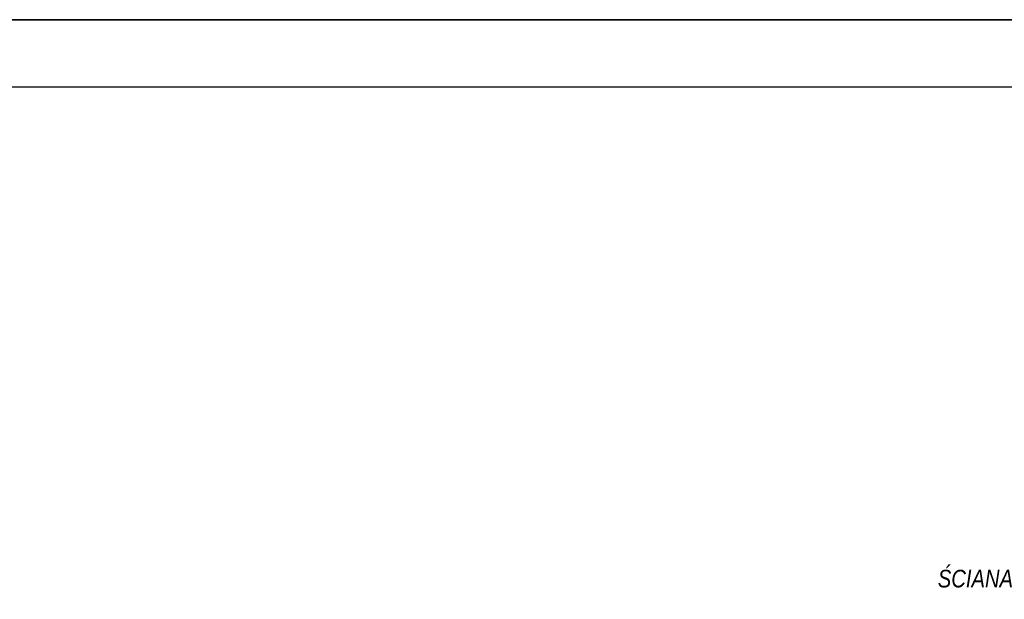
# Model space of a CAD drawing. Header units: inches. Extents: x -515158 to -470211, y -1887 to 84268.
# Tile 101 of 102: x -484966 to -476037, y 79016 to 84268. Entities that reach past the tile are written whole.
import ezdxf

# ---------------------------------------------------------------- set-up
doc = ezdxf.new("R2010")
doc.units = ezdxf.units.IN
doc.header["$MEASUREMENT"] = 0
doc.layers.add('#podkład', color=252, linetype='Continuous', lineweight=9)
doc.layers.add('INWENT WYMIARY_Nr_Pióra__21', color=252, linetype='Continuous', lineweight=9)
doc.layers.add('_TABELA', color=7, linetype='Continuous')
doc.styles.add('GENERATED_STYLE_1', font='txt')

# ---------------------------------------------------------------- blocks, each defined once
blk = doc.blocks.new('p1')
at = {"layer": 'INWENT WYMIARY_Nr_Pióra__21', "color": 252, "linetype": 'Continuous', "insert": (-474471.3, 78108.7), "char_height": 160, "attachment_point": 8, "style": 'GENERATED_STYLE_1'}
blk.add_mtext('\\A1;{\\fArial Narrow Zachodni|b0|i1|c0|p34;ŚCIANA W KLASIE \\fArial Narrow Zachodni|b1|i1|c0|p34;REI 60}', dxfattribs=at)

msp = doc.modelspace()

# ---------------------------------------------------------------- block references
at = {"layer": '#podkład'}
msp.add_blockref('p1', (-1064.1, 1012.8), dxfattribs=at)

# ---------------------------------------------------------------- next in the draw order: linework, layer by layer
at = {"layer": '_TABELA', "color": 7}
msp.add_lwpolyline([(-512559.7, 84268.3), (-470559.7, 84268.3), (-512559.7, 84268.3), (-512559.7, 54568.3), (-470559.7, 54568.3), (-470559.7, 84268.3)], dxfattribs=at)
msp.add_lwpolyline([(-471159.7, 83658.3), (-510059.7, 83658.3), (-510059.7, 55178.3), (-471159.7, 55178.3)], close=True, dxfattribs=at)

doc.saveas('drawing.dxf')
